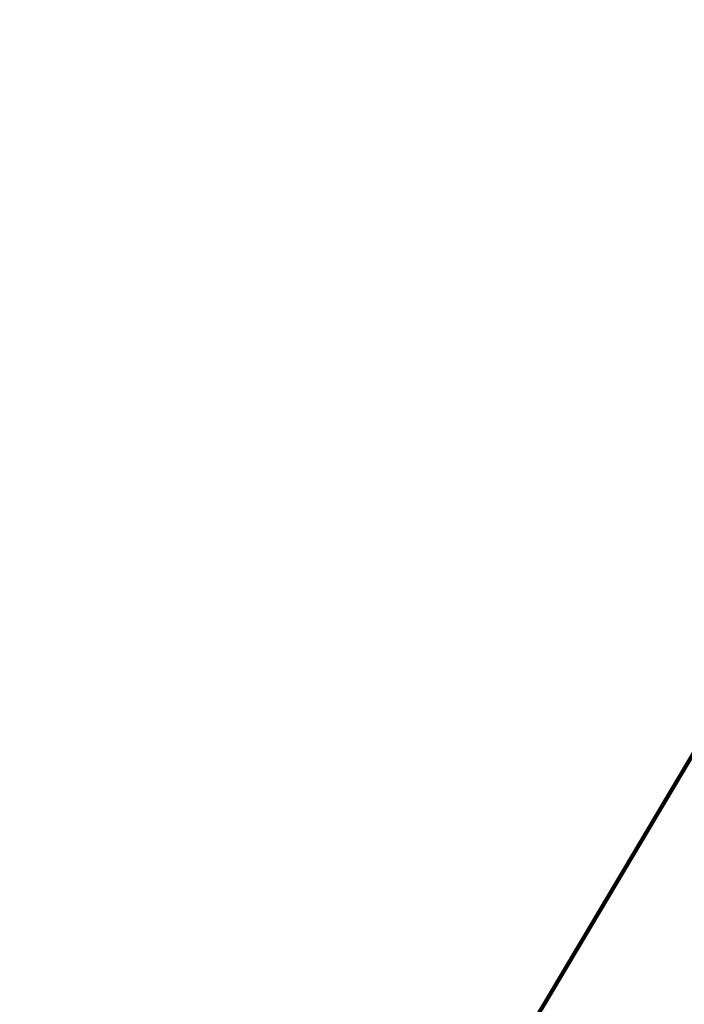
# Model space of a CAD drawing. Header units: metres. Extents: x 97286.9 to 97352.8, y 1513355.9 to 1513441.5.
# Tile 111 of 212: x 97316.624 to 97316.803, y 1513401.284 to 1513401.549. Entities that reach past the tile are written whole.
import ezdxf

# ---------------------------------------------------------------- set-up
doc = ezdxf.new("R2010")
doc.units = ezdxf.units.M
doc.header["$LTSCALE"] = 0.5
doc.header["$MEASUREMENT"] = 0
doc.layers.add('Veg_sideområde', color=7, linetype='Continuous', lineweight=100, true_color=0x008000)

msp = doc.modelspace()

# ---------------------------------------------------------------- linework, layer by layer
at = {"layer": 'Veg_sideområde'}
for points in [[(97313.86278, 1513396.48865, 2.09953), (97313.90015, 1513396.46642, 1.66471), (97314.15571, 1513396.89618, 1.66186), (97316.71127, 1513401.19375, 1.63332), (97318.76602, 1513404.64807, 1.6105), (97319.37108, 1513405.60335, 1.60479), (97319.99381, 1513406.49942, 1.59928), (97320.0171, 1513406.53143, 1.59909), (97320.34296, 1513406.97329, 1.59766), (97320.75605, 1513407.5322, 1.59762), (97321.21728, 1513408.15625, 1.60059), (97321.81165, 1513408.96045, 1.6133), (97322.40602, 1513409.76464, 1.63601), (97322.40958, 1513409.76946, 1.63618), (97323.21133, 1513410.86743, 1.68137), (97323.28275, 1513410.9948, 1.69089), (97323.42802, 1513411.36463, 1.70999), (97323.49692, 1513411.75595, 1.71909)], [(97323.49692, 1513411.75595, 1.71909), (97323.42802, 1513411.36463, 1.70999), (97323.28275, 1513410.9948, 1.69089), (97323.21133, 1513410.86743, 1.68137), (97322.40958, 1513409.76946, 1.63618), (97322.40602, 1513409.76464, 1.63601), (97321.81165, 1513408.96045, 1.6133), (97321.21728, 1513408.15625, 1.60059), (97320.75605, 1513407.5322, 1.59762), (97320.34296, 1513406.97329, 1.59766), (97320.0171, 1513406.53143, 1.59909), (97319.99381, 1513406.49942, 1.59928), (97319.37108, 1513405.60335, 1.60479), (97318.76602, 1513404.64807, 1.6105), (97316.71127, 1513401.19375, 1.63332), (97314.15571, 1513396.89618, 1.66186), (97313.90015, 1513396.46642, 1.66471)]]:
    msp.add_polyline3d(points, dxfattribs=at)

doc.saveas('drawing.dxf')
